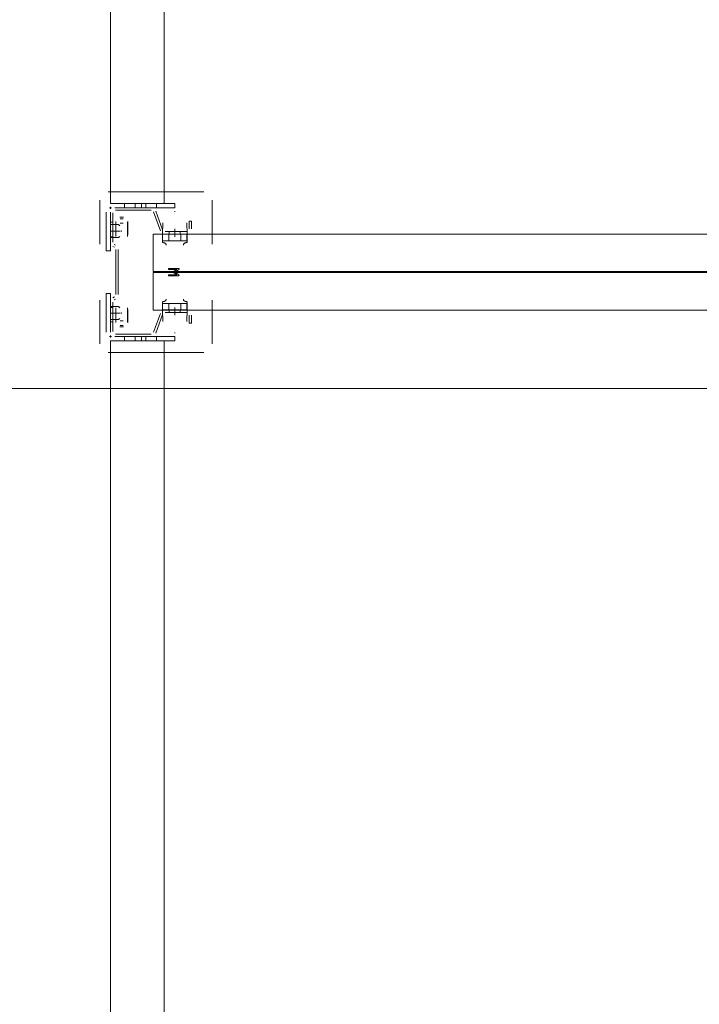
# Model space of a CAD drawing. Header units: millimetres. Extents: x -12989 to 357906, y -50379 to 30884.
# Tile 186 of 256: x 16707 to 17341, y 5088 to 6006. Entities that reach past the tile are written whole.
import ezdxf

# ---------------------------------------------------------------- set-up
doc = ezdxf.new("R2010")
doc.units = ezdxf.units.MM
doc.header["$MEASUREMENT"] = 0
doc.linetypes.add('MITTE2', pattern=[112.5, 75, -12.5, 12.5, -12.5])
doc.layers.add('Nowe_A_WYM_ZEWNETRZNE', color=7, linetype='Continuous')
for name, color, linetype, lineweight in [('Nowe_A_WYM_ZEWNETRZNE_Nr_pióra__1', 7, 'Continuous', 13), ('Nowe_A_WYM_ZEWNETRZNE_Nr_pióra__45', 7, 'Continuous', 15), ('Nowe_A_WYM_ZEWNETRZNE_Nr_pióra__85', 7, 'Continuous', 13), ('Nowe_REGAŁY_Nr_pióra__18', 9, 'Continuous', 13)]:
    doc.layers.add(name, color=color, linetype=linetype, lineweight=lineweight)
doc.styles.add('STYL_AUTOMATYCZNY_3', font='arial.ttf')
doc.dimstyles.new('STYL_AUTOMATYCZNY__1', dxfattribs={"dimtxt": 139.999998, "dimasz": 71.25, "dimexe": 0.18, "dimexo": 0.0625, "dimgap": 0, "dimtad": 1, "dimtih": 1, "dimtoh": 1, "dimdec": 0, "dimlfac": 0.1, "dimzin": 0, "dimdsep": 46, "dimtxsty": 'STYL_AUTOMATYCZNY_3', "dimblk": 'ARROWHEAD_6', "dimblk1": 'ARROWHEAD_6', "dimblk2": 'ARROWHEAD_6', "dimcen": 0.09, "dimse1": 1, "dimse2": 1, "dimclrd": 7, "dimclre": 7, "dimclrt": 7, "dimadec": 0, "dimazin": 0, "dimtfac": 1, "dimtdec": 4, "dimtmove": 0, "dimatfit": 3, "dimfxl": 0, "dimtolj": 1, "dimtzin": 0, "dimarcsym": 0})
doc.dimstyles.new('STYL_AUTOMATYCZNY__2', dxfattribs={"dimtxt": 139.999998, "dimasz": 71.25, "dimexe": 0.18, "dimexo": 0.0625, "dimgap": 0, "dimtad": 1, "dimdec": 0, "dimlfac": 0.1, "dimzin": 0, "dimdsep": 46, "dimtxsty": 'STYL_AUTOMATYCZNY_3', "dimblk": 'ARROWHEAD_6', "dimblk1": 'ARROWHEAD_6', "dimblk2": 'ARROWHEAD_6', "dimcen": 0.09, "dimse1": 1, "dimse2": 1, "dimclrd": 7, "dimclre": 7, "dimclrt": 7, "dimadec": 0, "dimazin": 0, "dimtfac": 1, "dimtdec": 4, "dimtmove": 0, "dimatfit": 3, "dimfxl": 0, "dimtolj": 1, "dimtzin": 0, "dimarcsym": 0})

# ---------------------------------------------------------------- blocks, each defined once
blk = doc.blocks.new('*D267')
at = {"layer": 'Nowe_A_WYM_ZEWNETRZNE_Nr_pióra__45', "color": 7, "linetype": 'Continuous', "lineweight": 15}
for p, q in [((-1341.01, 187.5), (-1266.01, 112.5)), ((-1341.01, 37.5), (-1266.01, -37.5))]:
    blk.add_line(p, q, dxfattribs=at)
at = {"layer": 'Nowe_A_WYM_ZEWNETRZNE_Nr_pióra__85', "color": 7, "linetype": 'Continuous', "lineweight": 13}
for p, q in [((-1303.51, 150), (-1303.51, 6849.85)), ((-1233.2, 150), (-1373.83, 150)), ((-1303.51, 0), (-1303.51, 150)), ((-1233.2, 0), (-1373.83, 0)), ((-1303.51, -56.25), (-1303.51, 0))]:
    blk.add_line(p, q, dxfattribs=at)
at = {"layer": 'Nowe_A_WYM_ZEWNETRZNE_Nr_pióra__1', "color": 7, "lineweight": 13, "insert": (-1331.51, -251.06), "char_height": 140, "attachment_point": 7, "rotation": 90, "style": 'STYL_AUTOMATYCZNY_3'}
blk.add_mtext('\\A1;{\\pql;\\fArial|b0|i0|c238|p0;\\W1.000000;15}', dxfattribs=at)
blk = doc.blocks.new('ARROWHEAD_6')
at = {"color": 0, "linetype": 'Continuous', "lineweight": 0}
for p, q in [((-0.5, -0.5), (0.5, 0.5)), ((0, 0), (-1, 0))]:
    blk.add_line(p, q, dxfattribs=at)
blk = doc.blocks.new('*D268')
at = {"layer": 'Nowe_A_WYM_ZEWNETRZNE_Nr_pióra__45', "color": 7, "linetype": 'Continuous', "lineweight": 15}
blk.add_line((-1341.01, 187.5), (-1266.01, 112.5), dxfattribs=at)
at = {"layer": 'Nowe_A_WYM_ZEWNETRZNE_Nr_pióra__85', "color": 7, "linetype": 'Continuous', "lineweight": 13}
blk.add_line((-1303.51, 150), (-1303.51, 6849.85), dxfattribs=at)
blk = doc.blocks.new('*D269')
at = {"layer": 'Nowe_A_WYM_ZEWNETRZNE_Nr_pióra__45', "color": 7, "linetype": 'Continuous', "lineweight": 15}
for p, q in [((-1341.01, 6887.35), (-1266.01, 6812.35)), ((-1341.01, 187.5), (-1266.01, 112.5))]:
    blk.add_line(p, q, dxfattribs=at)
at = {"layer": 'Nowe_A_WYM_ZEWNETRZNE_Nr_pióra__85', "color": 7, "linetype": 'Continuous', "lineweight": 13}
for p, q in [((-1233.2, 6849.85), (-1373.83, 6849.85)), ((-1303.51, 150), (-1303.51, 6849.85))]:
    blk.add_line(p, q, dxfattribs=at)
at = {"layer": 'Nowe_A_WYM_ZEWNETRZNE_Nr_pióra__1', "color": 7, "lineweight": 13, "char_height": 140, "attachment_point": 7, "rotation": 90, "style": 'STYL_AUTOMATYCZNY_3'}
for s, insert in [('\\A1;{\\pql;\\fArial|b0|i0|c238|p0;\\W1.000000;15}', (-1331.51, 6598.78)), ('\\A1;{\\pql;\\fArial|b0|i0|c238|p0;\\W1.000000;670}', (-1331.51, 3232.97))]:
    blk.add_mtext(s, dxfattribs=dict(at, insert=insert))
blk = doc.blocks.new('*D279')
at = {"layer": 'Nowe_A_WYM_ZEWNETRZNE_Nr_pióra__45', "color": 7, "linetype": 'Continuous', "lineweight": 15}
for p, q in [((5753.24, 5699.85), (5678.24, 5624.85)), ((36387.5, 5699.85), (36312.5, 5624.85))]:
    blk.add_line(p, q, dxfattribs=at)
at = {"layer": 'Nowe_A_WYM_ZEWNETRZNE_Nr_pióra__85', "color": 7, "linetype": 'Continuous', "lineweight": 13}
for p, q in [((5715.74, 5592.04), (5715.74, 5732.66)), ((36350, 5592.04), (36350, 5732.66)), ((5715.74, 5662.35), (36350, 5662.35))]:
    blk.add_line(p, q, dxfattribs=at)
at = {"layer": 'Nowe_A_WYM_ZEWNETRZNE_Nr_pióra__1', "color": 7, "lineweight": 13, "char_height": 140, "attachment_point": 7, "style": 'STYL_AUTOMATYCZNY_3'}
for s, insert in [('\\A1;{\\pql;\\fArial|b0|i0|c238|p0;\\W1.000000;3\xa0063}', (20685.85, 5690.35)), ('\\A1;{\\pql;\\fArial|b0|i0|c238|p0;\\W1.000000;15}', (36098.94, 5690.35))]:
    blk.add_mtext(s, dxfattribs=dict(at, insert=insert))
blk = doc.blocks.new('*D325')
at = {"layer": 'Nowe_A_WYM_ZEWNETRZNE_Nr_pióra__45', "color": 7, "linetype": 'Continuous', "lineweight": 15}
for p, q in [((5753.24, -1542.08), (5678.24, -1617.08)), ((36387.5, -1542.08), (36312.5, -1617.08))]:
    blk.add_line(p, q, dxfattribs=at)
at = {"layer": 'Nowe_A_WYM_ZEWNETRZNE_Nr_pióra__85', "color": 7, "linetype": 'Continuous', "lineweight": 13}
for p, q in [((5715.74, -1649.9), (5715.74, -1509.27)), ((36350, -1649.9), (36350, -1509.27)), ((5715.74, -1579.58), (36350, -1579.58))]:
    blk.add_line(p, q, dxfattribs=at)
at = {"layer": 'Nowe_A_WYM_ZEWNETRZNE_Nr_pióra__1', "color": 7, "lineweight": 13, "char_height": 140, "attachment_point": 7, "style": 'STYL_AUTOMATYCZNY_3'}
for s, insert in [('\\A1;{\\pql;\\fArial|b0|i0|c238|p0;\\W1.000000;3\xa0063}', (20685.85, -1551.58)), ('\\A1;{\\pql;\\fArial|b0|i0|c238|p0;\\W1.000000;15}', (36098.94, -1551.58))]:
    blk.add_mtext(s, dxfattribs=dict(at, insert=insert))
blk = doc.blocks.new('*D327')
at = {"layer": 'Nowe_A_WYM_ZEWNETRZNE_Nr_pióra__45', "color": 7, "linetype": 'Continuous', "lineweight": 15}
for p, q in [((36387.5, -1542.08), (36312.5, -1617.08)), ((36462.5, -1617.08), (36537.5, -1542.08))]:
    blk.add_line(p, q, dxfattribs=at)
at = {"layer": 'Nowe_A_WYM_ZEWNETRZNE_Nr_pióra__85', "color": 7, "linetype": 'Continuous', "lineweight": 13}
for p, q in [((36350, -1649.9), (36350, -1509.27)), ((36500, -1649.9), (36500, -1509.27)), ((5715.74, -1579.58), (36350, -1579.58)), ((36350, -1579.58), (36500, -1579.58)), ((36500, -1579.58), (36556.25, -1579.58))]:
    blk.add_line(p, q, dxfattribs=at)

msp = doc.modelspace()

# ---------------------------------------------------------------- linework, layer by layer
at = {"layer": 'Nowe_REGAŁY_Nr_pióra__18', "color": 9, "linetype": 'Continuous', "lineweight": 13}
for p, q in [((16792, 5834.99), (16792, 8526.99)), ((16842, 5834.99), (16842, 8526.99)), ((16879, 5845.99), (16790, 5845.99)), ((16879, 5845.99), (16790, 5845.99)), ((16782, 5837.99), (16782, 5797.14)), ((16782, 5837.99), (16782, 5797.14)), ((16792, 5834.99), (16852, 5834.99)), ((16792, 5830.09), (16792, 5831.89)), ((16792, 5830.09), (16792, 5831.89)), ((16805, 5830.99), (16805, 5834.99)), ((16815, 5830.99), (16815, 5834.99)), ((16821, 5830.99), (16821, 5834.99)), ((16825, 5830.99), (16825, 5834.99)), ((16835, 5830.99), (16835, 5834.99)), ((16852, 5830.99), (16852, 5834.99)), ((16887, 5797.14), (16887, 5837.99)), ((16887, 5797.14), (16887, 5837.99)), ((16788, 5790.99), (16788, 5826.99)), ((16792.9, 5830.99), (16791.1, 5830.99)), ((16792.9, 5830.99), (16791.1, 5830.99)), ((16792, 5826.99), (16792, 5790.99)), ((16792, 5826.24), (16792, 5799.03)), ((16792, 5826.24), (16792, 5799.03)), ((16794.25, 5799.03), (16794.25, 5826.24)), ((16794.25, 5799.03), (16794.25, 5826.24)), ((16852, 5830.99), (16796, 5830.99)), ((16829.87, 5830.99), (16796.75, 5830.99)), ((16829.87, 5830.99), (16796.75, 5830.99)), ((16796.75, 5828.74), (16829.87, 5828.74)), ((16796.75, 5828.74), (16829.87, 5828.74)), ((16832.22, 5827.09), (16838.59, 5809.61)), ((16832.22, 5827.09), (16838.59, 5809.61)), ((16840.7, 5810.38), (16834.34, 5827.86)), ((16840.7, 5810.38), (16834.34, 5827.86)), ((16852.23, 5827.54), (16851.77, 5827.54)), ((16852.23, 5827.54), (16851.77, 5827.54)), ((16794.25, 5817.49), (16792, 5817.49)), ((16794.25, 5817.49), (16792, 5817.49)), ((16792, 5815.29), (16799.55, 5815.29)), ((16796.9, 5818.11), (16796.9, 5805.91)), ((16796.9, 5818.11), (16796.9, 5805.91)), ((16797, 5813.67), (16797, 5817.91)), ((16797, 5813.67), (16797, 5817.91)), ((16797, 5813.67), (16797, 5807.09)), ((16797, 5813.67), (16797, 5807.09)), ((16800.92, 5814.3), (16799.55, 5815.29)), ((16804.1, 5822.11), (16800.9, 5822.11)), ((16804.1, 5822.11), (16800.9, 5822.11)), ((16804, 5820.74), (16801, 5820.74)), ((16804, 5820.74), (16801, 5820.74)), ((16804, 5816.5), (16801, 5816.5)), ((16804, 5816.5), (16801, 5816.5)), ((16808, 5817.91), (16808, 5813.67)), ((16808, 5817.91), (16808, 5813.67)), ((16808, 5807.09), (16808, 5813.67)), ((16808, 5807.09), (16808, 5813.67)), ((16808.1, 5805.91), (16808.1, 5818.11)), ((16808.1, 5805.91), (16808.1, 5818.11)), ((16840.88, 5817.02), (16840.5, 5806.25)), ((16840.88, 5817.02), (16840.5, 5806.25)), ((16863.5, 5806.25), (16863.12, 5817.02)), ((16863.5, 5806.25), (16863.12, 5817.02)), ((16865.5, 5818.49), (16865.5, 5811.24)), ((16867.75, 5818.49), (16865.5, 5818.49)), ((16865.5, 5818.49), (16865.5, 5811.24)), ((16867.75, 5818.49), (16865.5, 5818.49)), ((16867.75, 5811.24), (16867.75, 5818.49)), ((16867.75, 5811.24), (16867.75, 5818.49)), ((16791.97, 5809.24), (16800.82, 5809.24)), ((16796.9, 5805.91), (16796.99, 5805.91)), ((16796.9, 5805.91), (16796.99, 5805.91)), ((16796.99, 5805.91), (16796.99, 5804.25)), ((16796.99, 5805.91), (16796.99, 5804.25)), ((16797, 5804.26), (16797, 5807.09)), ((16797, 5804.26), (16797, 5807.09)), ((16801.87, 5809.88), (16801.87, 5808.6)), ((16808, 5804.26), (16808, 5807.09)), ((16808, 5804.26), (16808, 5807.09)), ((16808.01, 5804.25), (16808.01, 5805.91)), ((16808.01, 5805.91), (16808.1, 5805.91)), ((16808.01, 5804.25), (16808.01, 5805.91)), ((16808.01, 5805.91), (16808.1, 5805.91)), ((16840.5, 5806.25), (16840.49, 5806.25)), ((16840.49, 5806.25), (16840.49, 5799.75)), ((16840.5, 5806.25), (16840.49, 5806.25)), ((16840.49, 5806.25), (16840.49, 5799.75)), ((16840.64, 5806.25), (16840.64, 5800.45)), ((16840.64, 5806.25), (16841.05, 5806.25)), ((16840.64, 5806.25), (16840.64, 5800.45)), ((16840.64, 5806.25), (16841.05, 5806.25)), ((16851.94, 5806.25), (16841.05, 5806.25)), ((16851.94, 5806.25), (16841.05, 5806.25)), ((16863, 5808.74), (16843.05, 5808.74)), ((16863, 5808.74), (16843.05, 5808.74)), ((16843.05, 5806.49), (16863, 5806.49)), ((16843.05, 5806.49), (16863, 5806.49)), ((16846.5, 5806.25), (16846.5, 5800.25)), ((16846.5, 5806.25), (16846.5, 5800.25)), ((16846.85, 5806.49), (16846.85, 5808.74)), ((16846.85, 5806.49), (16846.85, 5808.74)), ((16851.94, 5806.25), (16852.06, 5806.25)), ((16851.94, 5806.25), (16852.06, 5806.25)), ((16862.95, 5806.25), (16852.06, 5806.25)), ((16862.95, 5806.25), (16852.06, 5806.25)), ((16857.15, 5806.49), (16857.15, 5808.74)), ((16857.15, 5806.49), (16857.15, 5808.74)), ((16857.5, 5806.25), (16857.5, 5800.25)), ((16857.5, 5806.25), (16857.5, 5800.25)), ((16862.95, 5806.25), (16863.36, 5806.25)), ((16862.95, 5806.25), (16863.36, 5806.25)), ((16863.36, 5800.45), (16863.36, 5806.25)), ((16863.36, 5800.45), (16863.36, 5806.25)), ((16863.51, 5806.25), (16863.5, 5806.25)), ((16863.51, 5806.25), (16863.5, 5806.25)), ((16863.51, 5799.74), (16863.51, 5806.25)), ((16863.51, 5799.74), (16863.51, 5806.25)), ((16792, 5803.99), (16794.25, 5803.99)), ((16792, 5803.99), (16794.25, 5803.99)), ((16792, 5803.49), (16794.25, 5803.49)), ((16792, 5803.49), (16794.25, 5803.49)), ((16792, 5803.19), (16799.55, 5803.19)), ((16796.87, 5796.07), (16795.5, 5796.87)), ((16796.87, 5796.07), (16795.5, 5796.87)), ((16796.99, 5804.25), (16797, 5804.25)), ((16796.99, 5804.25), (16797, 5804.25)), ((16797, 5804.25), (16797, 5804.26)), ((16797, 5804.25), (16797, 5804.26)), ((16799.55, 5803.19), (16800.92, 5804.18)), ((16808, 5804.26), (16808, 5804.25)), ((16808, 5804.26), (16808, 5804.25)), ((16808, 5804.25), (16808.01, 5804.25)), ((16808, 5804.25), (16808.01, 5804.25)), ((16840.53, 5798.56), (16840.53, 5802.02)), ((16840.53, 5798.56), (16840.53, 5802.02)), ((16840.64, 5800.25), (16841.05, 5800.25)), ((16840.64, 5800.25), (16841.05, 5800.25)), ((16841.05, 5800.25), (16851.94, 5800.25)), ((16841.05, 5800.25), (16851.94, 5800.25)), ((16851.94, 5800.25), (16852.06, 5800.25)), ((16851.94, 5800.25), (16852.06, 5800.25)), ((16852.06, 5800.25), (16862.95, 5800.25)), ((16852.06, 5800.25), (16862.95, 5800.25)), ((16862.95, 5800.25), (16863.36, 5800.25)), ((16862.95, 5800.25), (16863.36, 5800.25)), ((16863.47, 5802.01), (16863.47, 5798.55)), ((16863.47, 5802.01), (16863.47, 5798.55)), ((16788, 5790.99), (16792, 5790.99)), ((16794.37, 5794.92), (16795.75, 5794.12)), ((16794.37, 5794.92), (16795.75, 5794.12)), ((16797, 5791.96), (16797, 5750.02)), ((16797, 5791.96), (16797, 5750.02)), ((16799.25, 5750.02), (16799.25, 5791.96)), ((16799.25, 5750.02), (16799.25, 5791.96)), ((16855.5, 5774.49), (16846.5, 5774.49)), ((16855.5, 5774.49), (16846.5, 5774.49)), ((16846.5, 5773.48), (16853.86, 5773.48)), ((16846.5, 5773.48), (16853.86, 5773.48)), ((16853.86, 5768.49), (16846.5, 5768.49)), ((16853.86, 5768.49), (16846.5, 5768.49)), ((16853.86, 5773.48), (16850.81, 5771.45)), ((16853.86, 5773.48), (16850.81, 5771.45)), ((16850.81, 5770.52), (16853.86, 5768.49)), ((16850.81, 5770.52), (16853.86, 5768.49)), ((16851.91, 5770.99), (16855.78, 5773.56)), ((16851.91, 5770.99), (16855.78, 5773.56)), ((16855.75, 5768.43), (16851.91, 5770.99)), ((16855.75, 5768.43), (16851.91, 5770.99)), ((16846.5, 5767.49), (16855.5, 5767.49)), ((16846.5, 5767.49), (16855.5, 5767.49)), ((16788, 5750.99), (16792, 5750.99)), ((16788, 5750.99), (16788, 5714.99)), ((16792, 5714.99), (16792, 5750.99)), ((16782, 5744.84), (16782, 5703.99)), ((16782, 5744.84), (16782, 5703.99)), ((16792, 5742.95), (16792, 5715.74)), ((16792, 5742.95), (16792, 5715.74)), ((16794.25, 5715.74), (16794.25, 5742.95)), ((16794.25, 5715.74), (16794.25, 5742.95)), ((16795.75, 5747.85), (16794.37, 5747.06)), ((16795.75, 5747.85), (16794.37, 5747.06)), ((16795.5, 5745.11), (16796.87, 5745.91)), ((16795.5, 5745.11), (16796.87, 5745.91)), ((16840.49, 5742.23), (16840.49, 5735.73)), ((16840.49, 5742.23), (16840.49, 5735.73)), ((16840.53, 5739.96), (16840.53, 5743.42)), ((16840.53, 5739.96), (16840.53, 5743.42)), ((16840.64, 5741.73), (16841.05, 5741.73)), ((16840.64, 5741.73), (16841.05, 5741.73)), ((16840.64, 5741.53), (16840.64, 5735.73)), ((16840.64, 5741.53), (16840.64, 5735.73)), ((16851.94, 5741.73), (16841.05, 5741.73)), ((16851.94, 5741.73), (16841.05, 5741.73)), ((16846.5, 5735.73), (16846.5, 5741.73)), ((16846.5, 5735.73), (16846.5, 5741.73)), ((16851.94, 5741.73), (16852.06, 5741.73)), ((16851.94, 5741.73), (16852.06, 5741.73)), ((16862.95, 5741.73), (16852.06, 5741.73)), ((16862.95, 5741.73), (16852.06, 5741.73)), ((16857.5, 5735.73), (16857.5, 5741.73)), ((16857.5, 5735.73), (16857.5, 5741.73)), ((16862.95, 5741.73), (16863.36, 5741.73)), ((16862.95, 5741.73), (16863.36, 5741.73)), ((16863.36, 5741.73), (16863.36, 5735.73)), ((16863.36, 5741.73), (16863.36, 5735.73)), ((16863.51, 5735.73), (16863.51, 5742.24)), ((16863.51, 5735.73), (16863.51, 5742.24)), ((16887, 5703.99), (16887, 5744.84)), ((16887, 5703.99), (16887, 5744.84)), ((16791.97, 5732.74), (16800.82, 5732.74)), ((16792, 5738.79), (16799.55, 5738.79)), ((16794.25, 5738.49), (16792, 5738.49)), ((16794.25, 5738.49), (16792, 5738.49)), ((16794.25, 5737.99), (16792, 5737.99)), ((16794.25, 5737.99), (16792, 5737.99)), ((16796.99, 5736.06), (16796.9, 5736.06)), ((16796.9, 5736.06), (16796.9, 5723.86)), ((16796.99, 5736.06), (16796.9, 5736.06)), ((16796.9, 5736.06), (16796.9, 5723.86)), ((16796.99, 5737.73), (16796.99, 5736.06)), ((16797, 5737.73), (16796.99, 5737.73)), ((16796.99, 5737.73), (16796.99, 5736.06)), ((16797, 5737.73), (16796.99, 5737.73)), ((16797, 5737.72), (16797, 5737.73)), ((16797, 5737.72), (16797, 5737.73)), ((16797, 5737.72), (16797, 5734.89)), ((16797, 5737.72), (16797, 5734.89)), ((16797, 5728.31), (16797, 5734.89)), ((16797, 5728.31), (16797, 5734.89)), ((16799.55, 5738.79), (16800.92, 5737.8)), ((16801.87, 5732.1), (16801.87, 5733.38)), ((16808.01, 5737.73), (16808, 5737.73)), ((16808.01, 5737.73), (16808, 5737.73)), ((16808, 5737.72), (16808, 5734.89)), ((16808, 5737.72), (16808, 5734.89)), ((16808, 5734.89), (16808, 5728.31)), ((16808, 5734.89), (16808, 5728.31)), ((16808.01, 5736.06), (16808.01, 5737.73)), ((16808.01, 5736.06), (16808.01, 5737.73)), ((16808.1, 5736.06), (16808.01, 5736.06)), ((16808.1, 5736.06), (16808.01, 5736.06)), ((16808.1, 5723.86), (16808.1, 5736.06)), ((16808.1, 5723.86), (16808.1, 5736.06)), ((16838.59, 5732.36), (16832.22, 5714.88)), ((16838.59, 5732.36), (16832.22, 5714.88)), ((16834.34, 5714.11), (16840.7, 5731.59)), ((16834.34, 5714.11), (16840.7, 5731.59)), ((16840.49, 5735.73), (16840.5, 5735.73)), ((16840.49, 5735.73), (16840.5, 5735.73)), ((16840.5, 5735.73), (16840.88, 5724.96)), ((16840.5, 5735.73), (16840.88, 5724.96)), ((16840.64, 5735.73), (16841.05, 5735.73)), ((16840.64, 5735.73), (16841.05, 5735.73)), ((16841.05, 5735.73), (16851.94, 5735.73)), ((16841.05, 5735.73), (16851.94, 5735.73)), ((16863, 5735.49), (16843.05, 5735.49)), ((16863, 5735.49), (16843.05, 5735.49)), ((16843.05, 5733.24), (16863, 5733.24)), ((16843.05, 5733.24), (16863, 5733.24)), ((16846.85, 5733.24), (16846.85, 5735.49)), ((16846.85, 5733.24), (16846.85, 5735.49)), ((16851.94, 5735.73), (16852.06, 5735.73)), ((16851.94, 5735.73), (16852.06, 5735.73)), ((16852.06, 5735.73), (16862.95, 5735.73)), ((16852.06, 5735.73), (16862.95, 5735.73)), ((16857.15, 5733.24), (16857.15, 5735.49)), ((16857.15, 5733.24), (16857.15, 5735.49)), ((16862.95, 5735.73), (16863.36, 5735.73)), ((16862.95, 5735.73), (16863.36, 5735.73)), ((16863.12, 5724.96), (16863.5, 5735.73)), ((16863.12, 5724.96), (16863.5, 5735.73)), ((16863.5, 5735.73), (16863.51, 5735.73)), ((16863.5, 5735.73), (16863.51, 5735.73)), ((16792, 5726.69), (16799.55, 5726.69)), ((16792, 5724.49), (16794.25, 5724.49)), ((16792, 5724.49), (16794.25, 5724.49)), ((16797, 5724.06), (16797, 5728.31)), ((16797, 5724.06), (16797, 5728.31)), ((16800.92, 5727.68), (16799.55, 5726.69)), ((16804, 5725.48), (16801, 5725.48)), ((16804, 5725.48), (16801, 5725.48)), ((16808, 5728.31), (16808, 5724.06)), ((16808, 5728.31), (16808, 5724.06)), ((16865.5, 5730.74), (16865.5, 5723.49)), ((16865.5, 5730.74), (16865.5, 5723.49)), ((16865.5, 5723.49), (16867.75, 5723.49)), ((16865.5, 5723.49), (16867.75, 5723.49)), ((16867.75, 5723.49), (16867.75, 5730.74)), ((16867.75, 5723.49), (16867.75, 5730.74)), ((16829.87, 5713.24), (16796.75, 5713.24)), ((16829.87, 5713.24), (16796.75, 5713.24)), ((16800.9, 5719.86), (16804.1, 5719.86)), ((16800.9, 5719.86), (16804.1, 5719.86)), ((16804, 5721.24), (16801, 5721.24)), ((16804, 5721.24), (16801, 5721.24)), ((16851.77, 5714.44), (16852.23, 5714.44)), ((16851.77, 5714.44), (16852.23, 5714.44)), ((16792.9, 5710.99), (16791.1, 5710.99)), ((16792.9, 5710.99), (16791.1, 5710.99)), ((16792, 5710.09), (16792, 5711.89)), ((16792, 5710.09), (16792, 5711.89)), ((16792, 5706.99), (16852, 5706.99)), ((16792, 3314.99), (16792, 5706.99)), ((16852, 5710.99), (16796, 5710.99)), ((16796.75, 5710.99), (16829.87, 5710.99)), ((16796.75, 5710.99), (16829.87, 5710.99)), ((16805, 5710.99), (16805, 5706.99)), ((16815, 5710.99), (16815, 5706.99)), ((16821, 5710.99), (16821, 5706.99)), ((16825, 5710.99), (16825, 5706.99)), ((16835, 5710.99), (16835, 5706.99)), ((16842, 3314.99), (16842, 5706.99)), ((16852, 5710.99), (16852, 5706.99)), ((16790, 5695.99), (16879, 5695.99)), ((16790, 5695.99), (16879, 5695.99))]:
    msp.add_line(p, q, dxfattribs=at)
at = {"layer": 'Nowe_REGAŁY_Nr_pióra__18', "color": 9, "linetype": 'MITTE2', "lineweight": 13}
for p, q in [((16852, 5803.99), (16852, 5811.24)), ((16852, 5803.99), (16852, 5811.24)), ((16852, 5730.74), (16852, 5737.99)), ((16852, 5730.74), (16852, 5737.99))]:
    msp.add_line(p, q, dxfattribs=at)
at = {"layer": 'Nowe_REGAŁY_Nr_pióra__18', "color": 9, "linetype": 'Continuous', "lineweight": 13}
for points in [[(16832, 5771.49), (16832, 5806.49), (17852, 5806.49), (17852, 5771.49)], [(16832, 5771.49), (16832, 5806.49), (17852, 5806.49), (17852, 5771.49)], [(16832, 5735.49), (16832, 5770.49), (17852, 5770.49), (17852, 5735.49)], [(16832, 5735.49), (16832, 5770.49), (17852, 5770.49), (17852, 5735.49)]]:
    msp.add_lwpolyline(points, close=True, dxfattribs=at)
at = {"layer": 'Nowe_REGAŁY_Nr_pióra__18', "color": 9, "linetype": 'Continuous', "lineweight": 13, "flags": 128}
for points in [[(16840.64, 5806.25), (16840.63, 5806.22), (16840.62, 5806.18), (16840.62, 5806.12), (16840.61, 5806.05), (16840.61, 5805.97), (16840.6, 5805.86), (16840.6, 5805.75), (16840.59, 5805.61), (16840.58, 5805.47), (16840.58, 5805.31), (16840.57, 5805.13), (16840.57, 5804.94), (16840.57, 5804.74), (16840.56, 5804.52), (16840.56, 5804.29), (16840.55, 5804.05), (16840.55, 5803.79), (16840.54, 5803.52), (16840.54, 5803.24), (16840.54, 5802.96), (16840.53, 5802.65), (16840.53, 5802.34), (16840.53, 5802.02)], [(16840.64, 5806.25), (16840.63, 5806.22), (16840.62, 5806.18), (16840.62, 5806.12), (16840.61, 5806.05), (16840.61, 5805.97), (16840.6, 5805.86), (16840.6, 5805.75), (16840.59, 5805.61), (16840.58, 5805.47), (16840.58, 5805.31), (16840.57, 5805.13), (16840.57, 5804.94), (16840.57, 5804.74), (16840.56, 5804.52), (16840.56, 5804.29), (16840.55, 5804.05), (16840.55, 5803.79), (16840.54, 5803.52), (16840.54, 5803.24), (16840.54, 5802.96), (16840.53, 5802.65), (16840.53, 5802.34), (16840.53, 5802.02)], [(16863.36, 5806.25), (16863.37, 5806.22), (16863.38, 5806.18), (16863.38, 5806.12), (16863.39, 5806.05), (16863.39, 5805.96), (16863.4, 5805.86), (16863.41, 5805.74), (16863.41, 5805.61), (16863.42, 5805.46), (16863.42, 5805.3), (16863.43, 5805.13), (16863.43, 5804.94), (16863.43, 5804.73), (16863.44, 5804.51), (16863.44, 5804.28), (16863.45, 5804.04), (16863.45, 5803.78), (16863.46, 5803.51), (16863.46, 5803.23), (16863.46, 5802.94), (16863.47, 5802.64), (16863.47, 5802.33), (16863.47, 5802.01)], [(16863.36, 5806.25), (16863.37, 5806.22), (16863.38, 5806.18), (16863.38, 5806.12), (16863.39, 5806.05), (16863.39, 5805.96), (16863.4, 5805.86), (16863.41, 5805.74), (16863.41, 5805.61), (16863.42, 5805.46), (16863.42, 5805.3), (16863.43, 5805.13), (16863.43, 5804.94), (16863.43, 5804.73), (16863.44, 5804.51), (16863.44, 5804.28), (16863.45, 5804.04), (16863.45, 5803.78), (16863.46, 5803.51), (16863.46, 5803.23), (16863.46, 5802.94), (16863.47, 5802.64), (16863.47, 5802.33), (16863.47, 5802.01)], [(16840.53, 5798.56), (16840.53, 5798.69), (16840.53, 5798.81), (16840.54, 5798.93), (16840.54, 5799.05), (16840.54, 5799.16), (16840.55, 5799.27), (16840.55, 5799.37), (16840.56, 5799.47), (16840.56, 5799.56), (16840.57, 5799.64), (16840.57, 5799.73), (16840.57, 5799.8), (16840.58, 5799.87), (16840.58, 5799.94), (16840.59, 5800), (16840.6, 5800.05), (16840.6, 5800.1), (16840.61, 5800.14), (16840.61, 5800.17), (16840.62, 5800.2), (16840.62, 5800.22), (16840.63, 5800.24), (16840.63, 5800.25)], [(16840.53, 5798.56), (16840.53, 5798.69), (16840.53, 5798.81), (16840.54, 5798.93), (16840.54, 5799.05), (16840.54, 5799.16), (16840.55, 5799.27), (16840.55, 5799.37), (16840.56, 5799.47), (16840.56, 5799.56), (16840.57, 5799.64), (16840.57, 5799.73), (16840.57, 5799.8), (16840.58, 5799.87), (16840.58, 5799.94), (16840.59, 5800), (16840.6, 5800.05), (16840.6, 5800.1), (16840.61, 5800.14), (16840.61, 5800.17), (16840.62, 5800.2), (16840.62, 5800.22), (16840.63, 5800.24), (16840.63, 5800.25)], [(16844, 5796.25), (16843.99, 5796.41), (16843.97, 5796.57), (16843.93, 5796.73), (16843.88, 5796.88), (16843.82, 5797.03), (16843.74, 5797.18), (16843.64, 5797.32), (16843.54, 5797.46), (16843.42, 5797.59), (16843.28, 5797.71), (16843.14, 5797.82), (16842.98, 5797.93), (16842.82, 5798.03), (16842.64, 5798.12), (16842.46, 5798.2), (16842.26, 5798.28), (16842.06, 5798.34), (16841.86, 5798.4), (16841.64, 5798.45), (16841.43, 5798.49), (16841.21, 5798.52), (16840.98, 5798.54), (16840.75, 5798.55), (16840.53, 5798.56)], [(16844, 5796.25), (16843.99, 5796.41), (16843.97, 5796.57), (16843.93, 5796.73), (16843.88, 5796.88), (16843.82, 5797.03), (16843.74, 5797.18), (16843.64, 5797.32), (16843.54, 5797.46), (16843.42, 5797.59), (16843.28, 5797.71), (16843.14, 5797.82), (16842.98, 5797.93), (16842.82, 5798.03), (16842.64, 5798.12), (16842.46, 5798.2), (16842.26, 5798.28), (16842.06, 5798.34), (16841.86, 5798.4), (16841.64, 5798.45), (16841.43, 5798.49), (16841.21, 5798.52), (16840.98, 5798.54), (16840.75, 5798.55), (16840.53, 5798.56)], [(16863.47, 5798.55), (16863.25, 5798.55), (16863.02, 5798.53), (16862.8, 5798.51), (16862.58, 5798.48), (16862.36, 5798.44), (16862.15, 5798.39), (16861.94, 5798.33), (16861.74, 5798.27), (16861.55, 5798.2), (16861.37, 5798.11), (16861.19, 5798.02), (16861.03, 5797.92), (16860.87, 5797.82), (16860.73, 5797.7), (16860.6, 5797.58), (16860.48, 5797.45), (16860.37, 5797.32), (16860.28, 5797.18), (16860.2, 5797.03), (16860.13, 5796.88), (16860.08, 5796.72), (16860.04, 5796.57), (16860.02, 5796.41), (16860.01, 5796.25)], [(16863.47, 5798.55), (16863.25, 5798.55), (16863.02, 5798.53), (16862.8, 5798.51), (16862.58, 5798.48), (16862.36, 5798.44), (16862.15, 5798.39), (16861.94, 5798.33), (16861.74, 5798.27), (16861.55, 5798.2), (16861.37, 5798.11), (16861.19, 5798.02), (16861.03, 5797.92), (16860.87, 5797.82), (16860.73, 5797.7), (16860.6, 5797.58), (16860.48, 5797.45), (16860.37, 5797.32), (16860.28, 5797.18), (16860.2, 5797.03), (16860.13, 5796.88), (16860.08, 5796.72), (16860.04, 5796.57), (16860.02, 5796.41), (16860.01, 5796.25)], [(16863.47, 5798.55), (16863.47, 5798.68), (16863.47, 5798.81), (16863.46, 5798.93), (16863.46, 5799.04), (16863.46, 5799.16), (16863.45, 5799.26), (16863.45, 5799.36), (16863.44, 5799.46), (16863.44, 5799.55), (16863.43, 5799.64), (16863.43, 5799.72), (16863.43, 5799.8), (16863.42, 5799.87), (16863.42, 5799.94), (16863.41, 5799.99), (16863.41, 5800.05), (16863.4, 5800.09), (16863.39, 5800.14), (16863.39, 5800.17), (16863.38, 5800.2), (16863.38, 5800.22), (16863.37, 5800.24), (16863.37, 5800.25)], [(16863.47, 5798.55), (16863.47, 5798.68), (16863.47, 5798.81), (16863.46, 5798.93), (16863.46, 5799.04), (16863.46, 5799.16), (16863.45, 5799.26), (16863.45, 5799.36), (16863.44, 5799.46), (16863.44, 5799.55), (16863.43, 5799.64), (16863.43, 5799.72), (16863.43, 5799.8), (16863.42, 5799.87), (16863.42, 5799.94), (16863.41, 5799.99), (16863.41, 5800.05), (16863.4, 5800.09), (16863.39, 5800.14), (16863.39, 5800.17), (16863.38, 5800.2), (16863.38, 5800.22), (16863.37, 5800.24), (16863.37, 5800.25)], [(16846.5, 5774.49), (16846.46, 5774.49), (16846.42, 5774.48), (16846.38, 5774.48), (16846.35, 5774.47), (16846.31, 5774.46), (16846.28, 5774.46), (16846.25, 5774.44), (16846.22, 5774.43), (16846.2, 5774.42), (16846.17, 5774.4), (16846.15, 5774.38), (16846.13, 5774.36), (16846.11, 5774.34), (16846.09, 5774.32), (16846.07, 5774.29), (16846.06, 5774.26), (16846.04, 5774.24), (16846.03, 5774.2), (16846.02, 5774.17), (16846.01, 5774.14), (16846.01, 5774.1), (16846, 5774.07), (16846, 5774.03), (16846, 5773.99)], [(16846.5, 5774.49), (16846.46, 5774.49), (16846.42, 5774.48), (16846.38, 5774.48), (16846.35, 5774.47), (16846.31, 5774.46), (16846.28, 5774.46), (16846.25, 5774.44), (16846.22, 5774.43), (16846.2, 5774.42), (16846.17, 5774.4), (16846.15, 5774.38), (16846.13, 5774.36), (16846.11, 5774.34), (16846.09, 5774.32), (16846.07, 5774.29), (16846.06, 5774.26), (16846.04, 5774.24), (16846.03, 5774.2), (16846.02, 5774.17), (16846.01, 5774.14), (16846.01, 5774.1), (16846, 5774.07), (16846, 5774.03), (16846, 5773.99)], [(16846, 5773.99), (16846, 5773.94), (16846, 5773.91), (16846.01, 5773.87), (16846.01, 5773.83), (16846.02, 5773.8), (16846.03, 5773.77), (16846.04, 5773.74), (16846.06, 5773.71), (16846.07, 5773.68), (16846.09, 5773.66), (16846.11, 5773.63), (16846.13, 5773.61), (16846.15, 5773.59), (16846.17, 5773.57), (16846.2, 5773.56), (16846.22, 5773.54), (16846.25, 5773.53), (16846.28, 5773.52), (16846.31, 5773.51), (16846.35, 5773.5), (16846.38, 5773.49), (16846.42, 5773.49), (16846.46, 5773.49), (16846.5, 5773.48)], [(16846, 5773.99), (16846, 5773.94), (16846, 5773.91), (16846.01, 5773.87), (16846.01, 5773.83), (16846.02, 5773.8), (16846.03, 5773.77), (16846.04, 5773.74), (16846.06, 5773.71), (16846.07, 5773.68), (16846.09, 5773.66), (16846.11, 5773.63), (16846.13, 5773.61), (16846.15, 5773.59), (16846.17, 5773.57), (16846.2, 5773.56), (16846.22, 5773.54), (16846.25, 5773.53), (16846.28, 5773.52), (16846.31, 5773.51), (16846.35, 5773.5), (16846.38, 5773.49), (16846.42, 5773.49), (16846.46, 5773.49), (16846.5, 5773.48)], [(16846.5, 5768.49), (16846.46, 5768.49), (16846.42, 5768.49), (16846.38, 5768.49), (16846.35, 5768.48), (16846.31, 5768.47), (16846.28, 5768.46), (16846.25, 5768.45), (16846.22, 5768.44), (16846.2, 5768.42), (16846.17, 5768.41), (16846.15, 5768.39), (16846.13, 5768.37), (16846.11, 5768.35), (16846.09, 5768.32), (16846.07, 5768.3), (16846.06, 5768.27), (16846.04, 5768.24), (16846.03, 5768.21), (16846.02, 5768.18), (16846.01, 5768.15), (16846.01, 5768.11), (16846, 5768.07), (16846, 5768.03), (16846, 5767.99)], [(16846.5, 5768.49), (16846.46, 5768.49), (16846.42, 5768.49), (16846.38, 5768.49), (16846.35, 5768.48), (16846.31, 5768.47), (16846.28, 5768.46), (16846.25, 5768.45), (16846.22, 5768.44), (16846.2, 5768.42), (16846.17, 5768.41), (16846.15, 5768.39), (16846.13, 5768.37), (16846.11, 5768.35), (16846.09, 5768.32), (16846.07, 5768.3), (16846.06, 5768.27), (16846.04, 5768.24), (16846.03, 5768.21), (16846.02, 5768.18), (16846.01, 5768.15), (16846.01, 5768.11), (16846, 5768.07), (16846, 5768.03), (16846, 5767.99)], [(16846, 5767.99), (16846, 5767.95), (16846, 5767.91), (16846.01, 5767.88), (16846.01, 5767.84), (16846.02, 5767.81), (16846.03, 5767.77), (16846.04, 5767.74), (16846.06, 5767.71), (16846.07, 5767.69), (16846.09, 5767.66), (16846.11, 5767.64), (16846.13, 5767.62), (16846.15, 5767.6), (16846.17, 5767.58), (16846.2, 5767.56), (16846.22, 5767.55), (16846.25, 5767.53), (16846.28, 5767.52), (16846.31, 5767.51), (16846.35, 5767.51), (16846.38, 5767.5), (16846.42, 5767.5), (16846.46, 5767.49), (16846.5, 5767.49)], [(16846, 5767.99), (16846, 5767.95), (16846, 5767.91), (16846.01, 5767.88), (16846.01, 5767.84), (16846.02, 5767.81), (16846.03, 5767.77), (16846.04, 5767.74), (16846.06, 5767.71), (16846.07, 5767.69), (16846.09, 5767.66), (16846.11, 5767.64), (16846.13, 5767.62), (16846.15, 5767.6), (16846.17, 5767.58), (16846.2, 5767.56), (16846.22, 5767.55), (16846.25, 5767.53), (16846.28, 5767.52), (16846.31, 5767.51), (16846.35, 5767.51), (16846.38, 5767.5), (16846.42, 5767.5), (16846.46, 5767.49), (16846.5, 5767.49)], [(16850.81, 5771.45), (16850.78, 5771.44), (16850.76, 5771.42), (16850.73, 5771.4), (16850.71, 5771.38), (16850.69, 5771.37), (16850.67, 5771.35), (16850.65, 5771.33), (16850.64, 5771.31), (16850.62, 5771.29), (16850.6, 5771.27), (16850.59, 5771.25), (16850.58, 5771.24), (16850.56, 5771.22), (16850.55, 5771.2), (16850.54, 5771.18), (16850.53, 5771.16), (16850.53, 5771.14), (16850.52, 5771.12), (16850.51, 5771.1), (16850.51, 5771.07), (16850.5, 5771.05), (16850.5, 5771.03), (16850.5, 5771.01), (16850.5, 5770.99)], [(16850.81, 5771.45), (16850.78, 5771.44), (16850.76, 5771.42), (16850.73, 5771.4), (16850.71, 5771.38), (16850.69, 5771.37), (16850.67, 5771.35), (16850.65, 5771.33), (16850.64, 5771.31), (16850.62, 5771.29), (16850.6, 5771.27), (16850.59, 5771.25), (16850.58, 5771.24), (16850.56, 5771.22), (16850.55, 5771.2), (16850.54, 5771.18), (16850.53, 5771.16), (16850.53, 5771.14), (16850.52, 5771.12), (16850.51, 5771.1), (16850.51, 5771.07), (16850.5, 5771.05), (16850.5, 5771.03), (16850.5, 5771.01), (16850.5, 5770.99)], [(16850.5, 5770.99), (16850.5, 5770.97), (16850.5, 5770.95), (16850.5, 5770.92), (16850.51, 5770.9), (16850.51, 5770.88), (16850.52, 5770.86), (16850.53, 5770.84), (16850.53, 5770.82), (16850.54, 5770.8), (16850.55, 5770.78), (16850.56, 5770.76), (16850.58, 5770.74), (16850.59, 5770.72), (16850.6, 5770.7), (16850.62, 5770.68), (16850.64, 5770.66), (16850.65, 5770.64), (16850.67, 5770.62), (16850.69, 5770.6), (16850.71, 5770.59), (16850.73, 5770.57), (16850.76, 5770.55), (16850.78, 5770.53), (16850.81, 5770.52)], [(16850.5, 5770.99), (16850.5, 5770.97), (16850.5, 5770.95), (16850.5, 5770.92), (16850.51, 5770.9), (16850.51, 5770.88), (16850.52, 5770.86), (16850.53, 5770.84), (16850.53, 5770.82), (16850.54, 5770.8), (16850.55, 5770.78), (16850.56, 5770.76), (16850.58, 5770.74), (16850.59, 5770.72), (16850.6, 5770.7), (16850.62, 5770.68), (16850.64, 5770.66), (16850.65, 5770.64), (16850.67, 5770.62), (16850.69, 5770.6), (16850.71, 5770.59), (16850.73, 5770.57), (16850.76, 5770.55), (16850.78, 5770.53), (16850.81, 5770.52)], [(16856, 5773.99), (16856, 5774.03), (16856, 5774.07), (16855.99, 5774.1), (16855.99, 5774.14), (16855.98, 5774.17), (16855.97, 5774.2), (16855.96, 5774.24), (16855.94, 5774.26), (16855.93, 5774.29), (16855.91, 5774.32), (16855.89, 5774.34), (16855.87, 5774.36), (16855.85, 5774.38), (16855.83, 5774.4), (16855.8, 5774.42), (16855.78, 5774.43), (16855.75, 5774.44), (16855.72, 5774.46), (16855.69, 5774.46), (16855.65, 5774.47), (16855.62, 5774.48), (16855.58, 5774.48), (16855.54, 5774.49), (16855.5, 5774.49)], [(16856, 5773.99), (16856, 5774.03), (16856, 5774.07), (16855.99, 5774.1), (16855.99, 5774.14), (16855.98, 5774.17), (16855.97, 5774.2), (16855.96, 5774.24), (16855.94, 5774.26), (16855.93, 5774.29), (16855.91, 5774.32), (16855.89, 5774.34), (16855.87, 5774.36), (16855.85, 5774.38), (16855.83, 5774.4), (16855.8, 5774.42), (16855.78, 5774.43), (16855.75, 5774.44), (16855.72, 5774.46), (16855.69, 5774.46), (16855.65, 5774.47), (16855.62, 5774.48), (16855.58, 5774.48), (16855.54, 5774.49), (16855.5, 5774.49)], [(16855.5, 5767.49), (16855.54, 5767.49), (16855.58, 5767.5), (16855.62, 5767.5), (16855.65, 5767.51), (16855.69, 5767.51), (16855.72, 5767.52), (16855.75, 5767.53), (16855.78, 5767.55), (16855.8, 5767.56), (16855.83, 5767.58), (16855.85, 5767.6), (16855.87, 5767.62), (16855.89, 5767.64), (16855.91, 5767.66), (16855.93, 5767.69), (16855.94, 5767.71), (16855.96, 5767.74), (16855.97, 5767.77), (16855.98, 5767.81), (16855.99, 5767.84), (16855.99, 5767.88), (16856, 5767.91), (16856, 5767.95), (16856, 5767.99)], [(16855.5, 5767.49), (16855.54, 5767.49), (16855.58, 5767.5), (16855.62, 5767.5), (16855.65, 5767.51), (16855.69, 5767.51), (16855.72, 5767.52), (16855.75, 5767.53), (16855.78, 5767.55), (16855.8, 5767.56), (16855.83, 5767.58), (16855.85, 5767.6), (16855.87, 5767.62), (16855.89, 5767.64), (16855.91, 5767.66), (16855.93, 5767.69), (16855.94, 5767.71), (16855.96, 5767.74), (16855.97, 5767.77), (16855.98, 5767.81), (16855.99, 5767.84), (16855.99, 5767.88), (16856, 5767.91), (16856, 5767.95), (16856, 5767.99)], [(16856, 5767.99), (16856, 5768.02), (16856, 5768.04), (16856, 5768.06), (16855.99, 5768.08), (16855.99, 5768.1), (16855.98, 5768.12), (16855.98, 5768.14), (16855.97, 5768.16), (16855.96, 5768.18), (16855.96, 5768.2), (16855.95, 5768.22), (16855.94, 5768.24), (16855.93, 5768.25), (16855.91, 5768.27), (16855.9, 5768.29), (16855.89, 5768.31), (16855.87, 5768.32), (16855.86, 5768.34), (16855.84, 5768.36), (16855.83, 5768.37), (16855.81, 5768.39), (16855.79, 5768.4), (16855.77, 5768.42), (16855.75, 5768.43)], [(16856, 5767.99), (16856, 5768.02), (16856, 5768.04), (16856, 5768.06), (16855.99, 5768.08), (16855.99, 5768.1), (16855.98, 5768.12), (16855.98, 5768.14), (16855.97, 5768.16), (16855.96, 5768.18), (16855.96, 5768.2), (16855.95, 5768.22), (16855.94, 5768.24), (16855.93, 5768.25), (16855.91, 5768.27), (16855.9, 5768.29), (16855.89, 5768.31), (16855.87, 5768.32), (16855.86, 5768.34), (16855.84, 5768.36), (16855.83, 5768.37), (16855.81, 5768.39), (16855.79, 5768.4), (16855.77, 5768.42), (16855.75, 5768.43)], [(16855.78, 5773.56), (16855.8, 5773.57), (16855.81, 5773.58), (16855.83, 5773.6), (16855.85, 5773.61), (16855.86, 5773.63), (16855.87, 5773.64), (16855.89, 5773.66), (16855.9, 5773.67), (16855.91, 5773.69), (16855.92, 5773.71), (16855.93, 5773.72), (16855.94, 5773.74), (16855.95, 5773.76), (16855.96, 5773.78), (16855.97, 5773.8), (16855.98, 5773.81), (16855.98, 5773.83), (16855.99, 5773.85), (16855.99, 5773.88), (16855.99, 5773.9), (16856, 5773.92), (16856, 5773.94), (16856, 5773.96), (16856, 5773.99)], [(16855.78, 5773.56), (16855.8, 5773.57), (16855.81, 5773.58), (16855.83, 5773.6), (16855.85, 5773.61), (16855.86, 5773.63), (16855.87, 5773.64), (16855.89, 5773.66), (16855.9, 5773.67), (16855.91, 5773.69), (16855.92, 5773.71), (16855.93, 5773.72), (16855.94, 5773.74), (16855.95, 5773.76), (16855.96, 5773.78), (16855.97, 5773.8), (16855.98, 5773.81), (16855.98, 5773.83), (16855.99, 5773.85), (16855.99, 5773.88), (16855.99, 5773.9), (16856, 5773.92), (16856, 5773.94), (16856, 5773.96), (16856, 5773.99)], [(16840.53, 5743.42), (16840.75, 5743.43), (16840.98, 5743.44), (16841.21, 5743.46), (16841.43, 5743.49), (16841.64, 5743.53), (16841.86, 5743.58), (16842.06, 5743.64), (16842.26, 5743.7), (16842.46, 5743.78), (16842.64, 5743.86), (16842.82, 5743.95), (16842.98, 5744.05), (16843.14, 5744.16), (16843.28, 5744.27), (16843.42, 5744.39), (16843.54, 5744.52), (16843.64, 5744.66), (16843.74, 5744.8), (16843.82, 5744.95), (16843.88, 5745.1), (16843.93, 5745.25), (16843.97, 5745.41), (16843.99, 5745.57), (16844, 5745.73)], [(16840.53, 5743.42), (16840.75, 5743.43), (16840.98, 5743.44), (16841.21, 5743.46), (16841.43, 5743.49), (16841.64, 5743.53), (16841.86, 5743.58), (16842.06, 5743.64), (16842.26, 5743.7), (16842.46, 5743.78), (16842.64, 5743.86), (16842.82, 5743.95), (16842.98, 5744.05), (16843.14, 5744.16), (16843.28, 5744.27), (16843.42, 5744.39), (16843.54, 5744.52), (16843.64, 5744.66), (16843.74, 5744.8), (16843.82, 5744.95), (16843.88, 5745.1), (16843.93, 5745.25), (16843.97, 5745.41), (16843.99, 5745.57), (16844, 5745.73)], [(16840.53, 5743.42), (16840.53, 5743.29), (16840.53, 5743.17), (16840.54, 5743.05), (16840.54, 5742.93), (16840.54, 5742.82), (16840.55, 5742.71), (16840.55, 5742.61), (16840.56, 5742.51), (16840.56, 5742.42), (16840.57, 5742.33), (16840.57, 5742.25), (16840.57, 5742.18), (16840.58, 5742.11), (16840.58, 5742.04), (16840.59, 5741.98), (16840.6, 5741.93), (16840.6, 5741.88), (16840.61, 5741.84), (16840.61, 5741.81), (16840.62, 5741.78), (16840.62, 5741.76), (16840.63, 5741.74), (16840.63, 5741.73)], [(16840.53, 5743.42), (16840.53, 5743.29), (16840.53, 5743.17), (16840.54, 5743.05), (16840.54, 5742.93), (16840.54, 5742.82), (16840.55, 5742.71), (16840.55, 5742.61), (16840.56, 5742.51), (16840.56, 5742.42), (16840.57, 5742.33), (16840.57, 5742.25), (16840.57, 5742.18), (16840.58, 5742.11), (16840.58, 5742.04), (16840.59, 5741.98), (16840.6, 5741.93), (16840.6, 5741.88), (16840.61, 5741.84), (16840.61, 5741.81), (16840.62, 5741.78), (16840.62, 5741.76), (16840.63, 5741.74), (16840.63, 5741.73)], [(16860.01, 5745.73), (16860.02, 5745.57), (16860.04, 5745.41), (16860.08, 5745.25), (16860.13, 5745.1), (16860.2, 5744.95), (16860.28, 5744.8), (16860.37, 5744.66), (16860.48, 5744.53), (16860.6, 5744.4), (16860.73, 5744.28), (16860.87, 5744.16), (16861.03, 5744.06), (16861.19, 5743.96), (16861.37, 5743.87), (16861.55, 5743.78), (16861.74, 5743.71), (16861.94, 5743.64), (16862.15, 5743.59), (16862.36, 5743.54), (16862.58, 5743.5), (16862.8, 5743.47), (16863.02, 5743.45), (16863.25, 5743.43), (16863.47, 5743.43)], [(16860.01, 5745.73), (16860.02, 5745.57), (16860.04, 5745.41), (16860.08, 5745.25), (16860.13, 5745.1), (16860.2, 5744.95), (16860.28, 5744.8), (16860.37, 5744.66), (16860.48, 5744.53), (16860.6, 5744.4), (16860.73, 5744.28), (16860.87, 5744.16), (16861.03, 5744.06), (16861.19, 5743.96), (16861.37, 5743.87), (16861.55, 5743.78), (16861.74, 5743.71), (16861.94, 5743.64), (16862.15, 5743.59), (16862.36, 5743.54), (16862.58, 5743.5), (16862.8, 5743.47), (16863.02, 5743.45), (16863.25, 5743.43), (16863.47, 5743.43)], [(16863.47, 5743.43), (16863.47, 5743.3), (16863.47, 5743.17), (16863.46, 5743.05), (16863.46, 5742.94), (16863.46, 5742.82), (16863.45, 5742.72), (16863.45, 5742.61), (16863.44, 5742.52), (16863.44, 5742.42), (16863.43, 5742.34), (16863.43, 5742.26), (16863.43, 5742.18), (16863.42, 5742.11), (16863.42, 5742.04), (16863.41, 5741.98), (16863.41, 5741.93), (16863.4, 5741.88), (16863.39, 5741.84), (16863.39, 5741.81), (16863.38, 5741.78), (16863.38, 5741.76), (16863.37, 5741.74), (16863.37, 5741.73)], [(16863.47, 5743.43), (16863.47, 5743.3), (16863.47, 5743.17), (16863.46, 5743.05), (16863.46, 5742.94), (16863.46, 5742.82), (16863.45, 5742.72), (16863.45, 5742.61), (16863.44, 5742.52), (16863.44, 5742.42), (16863.43, 5742.34), (16863.43, 5742.26), (16863.43, 5742.18), (16863.42, 5742.11), (16863.42, 5742.04), (16863.41, 5741.98), (16863.41, 5741.93), (16863.4, 5741.88), (16863.39, 5741.84), (16863.39, 5741.81), (16863.38, 5741.78), (16863.38, 5741.76), (16863.37, 5741.74), (16863.37, 5741.73)], [(16840.64, 5735.73), (16840.63, 5735.76), (16840.62, 5735.8), (16840.62, 5735.86), (16840.61, 5735.93), (16840.61, 5736.01), (16840.6, 5736.12), (16840.6, 5736.23), (16840.59, 5736.36), (16840.58, 5736.51), (16840.58, 5736.67), (16840.57, 5736.85), (16840.57, 5737.04), (16840.57, 5737.24), (16840.56, 5737.46), (16840.56, 5737.69), (16840.55, 5737.93), (16840.55, 5738.19), (16840.54, 5738.46), (16840.54, 5738.73), (16840.54, 5739.02), (16840.53, 5739.32), (16840.53, 5739.64), (16840.53, 5739.96)], [(16840.64, 5735.73), (16840.63, 5735.76), (16840.62, 5735.8), (16840.62, 5735.86), (16840.61, 5735.93), (16840.61, 5736.01), (16840.6, 5736.12), (16840.6, 5736.23), (16840.59, 5736.36), (16840.58, 5736.51), (16840.58, 5736.67), (16840.57, 5736.85), (16840.57, 5737.04), (16840.57, 5737.24), (16840.56, 5737.46), (16840.56, 5737.69), (16840.55, 5737.93), (16840.55, 5738.19), (16840.54, 5738.46), (16840.54, 5738.73), (16840.54, 5739.02), (16840.53, 5739.32), (16840.53, 5739.64), (16840.53, 5739.96)]]:
    msp.add_lwpolyline(points, dxfattribs=at)

# ---------------------------------------------------------------- dimensions: what is measured, and where the dimension line sits
at = {"layer": 'Nowe_A_WYM_ZEWNETRZNE', "color": 7, "linetype": 'Continuous', "lineweight": 13}
for base, p1, p2, picture, middle in [((36350, 5662.35), (5715.74, 7500), (36350, 7500), '*D279', (20926.01, 5760.35)), ((36350, -1579.58), (5715.74, 7500), (36350, 150), '*D325', (20926.01, -1481.58)), ((36500, -1579.58), (36350, 7500), (36500, 7500), '*D327', (36205.48, -1481.58))]:
    dim = msp.add_linear_dim(base=base, p1=p1, p2=p2, dimstyle='STYL_AUTOMATYCZNY__1', dxfattribs=at)
    dim.commit()
    dim.dimension.update_dxf_attribs({"geometry": picture, "text_midpoint": middle, "dimtype": 160})
for base, p1, p2, picture, middle in [((-1303.51, 6849.85), (18000, 150), (2607.87, 6849.85), '*D269', (-1401.51, 3392.79)), ((-1303.51, 150), (18000, 0), (-350, 150), '*D267', (-1401.51, -144.52)), ((-1303.51453594, 150), (-350, 150), (18000, 150), '*D268', (-1401.51453487, 149.88141735))]:
    dim = msp.add_linear_dim(base=base, p1=p1, p2=p2, angle=90, dimstyle='STYL_AUTOMATYCZNY__2', dxfattribs=at)
    dim.commit()
    dim.dimension.update_dxf_attribs({"geometry": picture, "text_midpoint": middle, "dimtype": 160, "text_rotation": 90})

doc.saveas('drawing.dxf')
